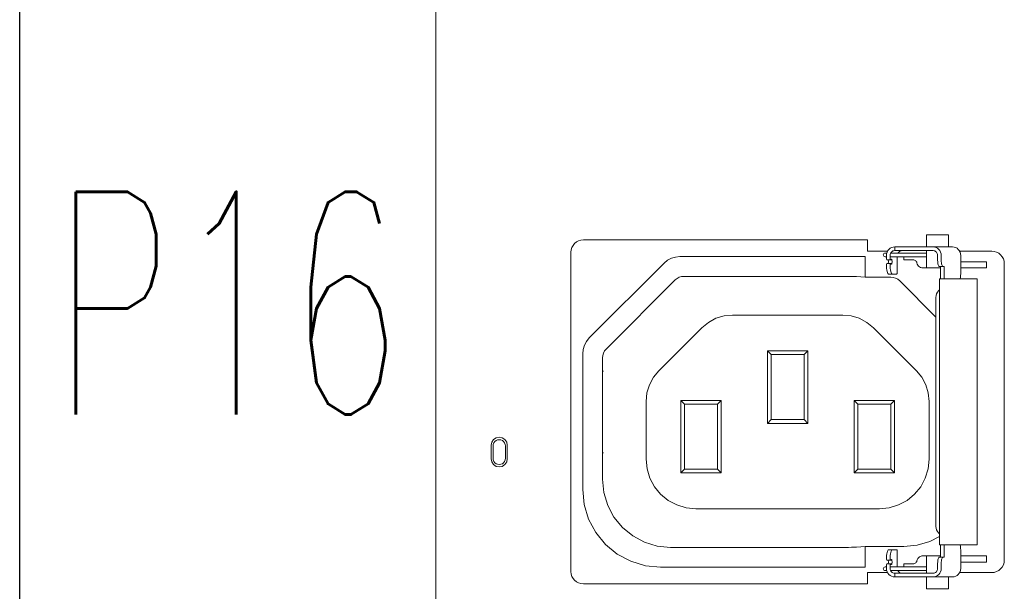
# Model space of a CAD drawing. Header units: millimetres. Extents: x 94562 to 148980, y -25377 to 3008.
# Tile 77 of 140: x 100778 to 100858, y -22548 to -22501. Entities that reach past the tile are written whole.
import ezdxf
from ezdxf.enums import TextEntityAlignment as Align

# ---------------------------------------------------------------- set-up
doc = ezdxf.new("R2010")
doc.units = ezdxf.units.MM
doc.layers.add('tt_opis', color=30, linetype='Continuous')
doc.layers.add('tt_symbole', color=40, linetype='Continuous')
doc.styles.add('Opis_czujki', font='romans.shx', dxfattribs={"width": 0.7})

# ---------------------------------------------------------------- blocks, each defined once
blk = doc.blocks.new('IT_szafa_stojąca_42U')
blk.add_line((289.4091, 1608.811), (289.4091, 1797.7235))
blk = doc.blocks.new('PDU_(18)C13_(6)C19')
at = {"layer": 'tt_symbole', "lineweight": 5}
for p, q in [((0, 5.75376), (0, 0)), ((0.13849, 2.72631), (0.141, 2.72656)), ((0.141, 2.72656), (0.24803, 2.72656)), ((0.26257, 2.7278), (0.26253, 2.72727)), ((0.26253, 2.72727), (0.26253, 2.72512)), ((0.26272, 2.72831), (0.26257, 2.7278)), ((0.26297, 2.72878), (0.26272, 2.72831)), ((0.2835, 2.72858), (0.26286, 2.72858)), ((0.26331, 2.7292), (0.26297, 2.72878)), ((0.26371, 2.72953), (0.26331, 2.7292)), ((0.26417, 2.7298), (0.26371, 2.72953)), ((0.26467, 2.72995), (0.26417, 2.7298)), ((0.26518, 2.72999), (0.26467, 2.72995)), ((0.26524, 2.72999), (0.26518, 2.72999)), ((0.26529, 2.72999), (0.26524, 2.72999)), ((0.26535, 2.72999), (0.26529, 2.72999)), ((0.26543, 2.72999), (0.26535, 2.72999)), ((0.2655, 2.72999), (0.26543, 2.72999)), ((0.26558, 2.72999), (0.2655, 2.72999)), ((0.26567, 2.72999), (0.26558, 2.72999)), ((0.26576, 2.72999), (0.26567, 2.72999)), ((0.27776, 2.72999), (0.26576, 2.72999)), ((0.27826, 2.72999), (0.27776, 2.72999)), ((0.27888, 2.72999), (0.27826, 2.72999)), ((0.27958, 2.72999), (0.27888, 2.72999)), ((0.2804, 2.72999), (0.27958, 2.72999)), ((0.28131, 2.72999), (0.2804, 2.72999)), ((0.28228, 2.72999), (0.28131, 2.72999)), ((0.28332, 2.72999), (0.28228, 2.72999)), ((0.2844, 2.72999), (0.28332, 2.72999)), ((0.28743, 2.72999), (0.2844, 2.72999)), ((0.28793, 2.72995), (0.28743, 2.72999)), ((0.28842, 2.7298), (0.28793, 2.72995)), ((0.28886, 2.72953), (0.28842, 2.7298)), ((0.28926, 2.7292), (0.28886, 2.72953)), ((0.28958, 2.72878), (0.28926, 2.7292)), ((0.28982, 2.72831), (0.28958, 2.72878)), ((0.28997, 2.7278), (0.28982, 2.72831)), ((0.29001, 2.72727), (0.28997, 2.7278)), ((0.29001, 2.72433), (0.29001, 2.72727)), ((0.30271, 2.72967), (0.32136, 2.72967)), ((0.32276, 2.72953), (0.32136, 2.72967)), ((0.32411, 2.72913), (0.32276, 2.72953)), ((0.32536, 2.72846), (0.32411, 2.72913)), ((0.32644, 2.72758), (0.32536, 2.72846)), ((0.32735, 2.72649), (0.32644, 2.72758)), ((0.08858, 2.67948), (0.1319, 2.7228)), ((0.1319, 2.7228), (0.13386, 2.7244)), ((0.13386, 2.7244), (0.13608, 2.72559)), ((0.13608, 2.72559), (0.13849, 2.72631)), ((0.2604, 2.72512), (0.26071, 2.72462)), ((0.26071, 2.72462), (0.26286, 2.72462)), ((0.26253, 2.72642), (0.26483, 2.72642)), ((0.26286, 2.72462), (0.26253, 2.72512)), ((0.26253, 2.72206), (0.26286, 2.72256)), ((0.26283, 2.72256), (0.26285, 2.72256)), ((0.26286, 2.72462), (0.26285, 2.72462)), ((0.26285, 2.72256), (0.26286, 2.72256)), ((0.26326, 2.72499), (0.26286, 2.72462)), ((0.26286, 2.72256), (0.26326, 2.72219)), ((0.26339, 2.72499), (0.26326, 2.72499)), ((0.26326, 2.72219), (0.26339, 2.72219)), ((0.2635, 2.72478), (0.26339, 2.72499)), ((0.26339, 2.72219), (0.2635, 2.7224)), ((0.2636, 2.7244), (0.2635, 2.72478)), ((0.2635, 2.7224), (0.2636, 2.72278)), ((0.26364, 2.72387), (0.2636, 2.7244)), ((0.2636, 2.72278), (0.26364, 2.72331)), ((0.26364, 2.72331), (0.26364, 2.72387)), ((0.26483, 2.72642), (0.2835, 2.72642)), ((0.27588, 2.72466), (0.27631, 2.72462)), ((0.27631, 2.72462), (0.27672, 2.72451)), ((0.27672, 2.72451), (0.2771, 2.7243)), ((0.2771, 2.7243), (0.27743, 2.72403)), ((0.27743, 2.72403), (0.27769, 2.7237)), ((0.27769, 2.7237), (0.2779, 2.72333)), ((0.2779, 2.72333), (0.27803, 2.72292)), ((0.27803, 2.72292), (0.27822, 2.72224)), ((0.27822, 2.72224), (0.27856, 2.72162)), ((0.27856, 2.72162), (0.27901, 2.72108)), ((0.27901, 2.72108), (0.27957, 2.72062)), ((0.29004, 2.72363), (0.29001, 2.72433)), ((0.2901, 2.72295), (0.29004, 2.72363)), ((0.29021, 2.72234), (0.2901, 2.72295)), ((0.29035, 2.7218), (0.29021, 2.72234)), ((0.29051, 2.72135), (0.29035, 2.7218)), ((0.29069, 2.72102), (0.29051, 2.72135)), ((0.2909, 2.72081), (0.29069, 2.72102)), ((0.32801, 2.72526), (0.32735, 2.72649)), ((0.32842, 2.72391), (0.32801, 2.72526)), ((0.32856, 2.72252), (0.32842, 2.72391)), ((0.32856, 2.55094), (0.32856, 2.72252)), ((0.27957, 2.72062), (0.28019, 2.72028)), ((0.28019, 2.72028), (0.28088, 2.72008)), ((0.28088, 2.72008), (0.2816, 2.72001)), ((0.2816, 2.72001), (0.29175, 2.72001)), ((0.29113, 2.72074), (0.2909, 2.72081)), ((0.29319, 2.72074), (0.29113, 2.72074)), ((0.08507, 2.67288), (0.08581, 2.6753)), ((0.08581, 2.6753), (0.08699, 2.67752)), ((0.08699, 2.67752), (0.08858, 2.67948)), ((0.08482, 2.67038), (0.08507, 2.67288)), ((0.08482, 2.59192), (0.08482, 2.67038)), ((0.08568, 2.58313), (0.08482, 2.59192)), ((0.08825, 2.57469), (0.08568, 2.58313)), ((0.0924, 2.5669), (0.08825, 2.57469)), ((0.098, 2.56008), (0.0924, 2.5669)), ((0.10482, 2.55448), (0.098, 2.56008)), ((0.29382, 2.55271), (0.29382, 2.55987)), ((0.303, 2.55955), (0.30289, 2.55987)), ((0.30314, 2.55901), (0.303, 2.55955)), ((0.30325, 2.5584), (0.30314, 2.55901)), ((0.30331, 2.55771), (0.30325, 2.5584)), ((0.30333, 2.55702), (0.30331, 2.55771)), ((0.30333, 2.54619), (0.30333, 2.55702)), ((0.11261, 2.55031), (0.10482, 2.55448)), ((0.12106, 2.54776), (0.11261, 2.55031)), ((0.2604, 2.55138), (0.2607, 2.5509)), ((0.2607, 2.5509), (0.26286, 2.5509)), ((0.26287, 2.5509), (0.26253, 2.55138)), ((0.26285, 2.5509), (0.26283, 2.5509)), ((0.26286, 2.5509), (0.26285, 2.5509)), ((0.26287, 2.5509), (0.26286, 2.5509)), ((0.26326, 2.55126), (0.26287, 2.5509)), ((0.26339, 2.55127), (0.26326, 2.55126)), ((0.2635, 2.55106), (0.26339, 2.55127)), ((0.2636, 2.55066), (0.2635, 2.55106)), ((0.26364, 2.55015), (0.2636, 2.55066)), ((0.26364, 2.54958), (0.26364, 2.55015)), ((0.27769, 2.54976), (0.2779, 2.55013)), ((0.2779, 2.55013), (0.27803, 2.55053)), ((0.27803, 2.55053), (0.27822, 2.55122)), ((0.27822, 2.55122), (0.27856, 2.55184)), ((0.27856, 2.55184), (0.27901, 2.55238)), ((0.27901, 2.55238), (0.27957, 2.55283)), ((0.27957, 2.55283), (0.28019, 2.55316)), ((0.28019, 2.55316), (0.28088, 2.55337)), ((0.28088, 2.55337), (0.2816, 2.55344)), ((0.2816, 2.55344), (0.29175, 2.55344)), ((0.29004, 2.54983), (0.2901, 2.55049)), ((0.2901, 2.55049), (0.29021, 2.55112)), ((0.29021, 2.55112), (0.29035, 2.55166)), ((0.29035, 2.55166), (0.29051, 2.5521)), ((0.29051, 2.5521), (0.29069, 2.55244)), ((0.29069, 2.55244), (0.2909, 2.55265)), ((0.2909, 2.55265), (0.29113, 2.55271)), ((0.29113, 2.55271), (0.29319, 2.55271)), ((0.29319, 2.55271), (0.29382, 2.55271)), ((0.32842, 2.54953), (0.32856, 2.55094)), ((0.12986, 2.5469), (0.12106, 2.54776)), ((0.24803, 2.5469), (0.12986, 2.5469)), ((0.26072, 2.54884), (0.2604, 2.54834)), ((0.26286, 2.54884), (0.26072, 2.54884)), ((0.26253, 2.54834), (0.26286, 2.54884)), ((0.26253, 2.54834), (0.26253, 2.54619)), ((0.26253, 2.54619), (0.26257, 2.54565)), ((0.26257, 2.54565), (0.26272, 2.54513)), ((0.26272, 2.54513), (0.26297, 2.54467)), ((0.26286, 2.54884), (0.26289, 2.54881)), ((0.26286, 2.54488), (0.26421, 2.54488)), ((0.26289, 2.54881), (0.26326, 2.54846)), ((0.26297, 2.54467), (0.26331, 2.54426)), ((0.26326, 2.54846), (0.26339, 2.54845)), ((0.26339, 2.54845), (0.2635, 2.54866)), ((0.2635, 2.54866), (0.2636, 2.54906)), ((0.2636, 2.54906), (0.26364, 2.54958)), ((0.26421, 2.54488), (0.26483, 2.54488)), ((0.26483, 2.54488), (0.2835, 2.54488)), ((0.27588, 2.54878), (0.27631, 2.54883)), ((0.27631, 2.54883), (0.27672, 2.54895)), ((0.27672, 2.54895), (0.2771, 2.54916)), ((0.2771, 2.54916), (0.27743, 2.54942)), ((0.27743, 2.54942), (0.27769, 2.54976)), ((0.28926, 2.54426), (0.28958, 2.54467)), ((0.28958, 2.54467), (0.28982, 2.54513)), ((0.28982, 2.54513), (0.28997, 2.54565)), ((0.28997, 2.54565), (0.29001, 2.54619)), ((0.29001, 2.54913), (0.29004, 2.54983)), ((0.29001, 2.54619), (0.29001, 2.54913)), ((0.30297, 2.5443), (0.30324, 2.54523)), ((0.30324, 2.54523), (0.30333, 2.54619)), ((0.32411, 2.54433), (0.32536, 2.54498)), ((0.32536, 2.54498), (0.32644, 2.54587)), ((0.32644, 2.54587), (0.32735, 2.54697)), ((0.32735, 2.54697), (0.32801, 2.5482)), ((0.32801, 2.5482), (0.32842, 2.54953)), ((0.26101, 2.54378), (0.24949, 2.54378)), ((0.24949, 2.54378), (0.24949, 2.53723)), ((0.26331, 2.54426), (0.26371, 2.54391)), ((0.26371, 2.54391), (0.26417, 2.54366)), ((0.26417, 2.54366), (0.26467, 2.54351)), ((0.26467, 2.54351), (0.26518, 2.54345)), ((0.26518, 2.54345), (0.26524, 2.54345)), ((0.26518, 2.54345), (0.26518, 2.54127)), ((0.26518, 2.54127), (0.27776, 2.54127)), ((0.26524, 2.54345), (0.26529, 2.54345)), ((0.26529, 2.54345), (0.26535, 2.54345)), ((0.26535, 2.54345), (0.26543, 2.54345)), ((0.26543, 2.54345), (0.2655, 2.54345)), ((0.2655, 2.54345), (0.26558, 2.54345)), ((0.26558, 2.54345), (0.26567, 2.54345)), ((0.26567, 2.54345), (0.26576, 2.54345)), ((0.26576, 2.54345), (0.27776, 2.54345)), ((0.27776, 2.54345), (0.27826, 2.54345)), ((0.27776, 2.54127), (0.27826, 2.54127)), ((0.27826, 2.54345), (0.27888, 2.54345)), ((0.27826, 2.54127), (0.27888, 2.54127)), ((0.27888, 2.54345), (0.27958, 2.54345)), ((0.27888, 2.54127), (0.27958, 2.54127)), ((0.27958, 2.54345), (0.2804, 2.54345)), ((0.27958, 2.54127), (0.2804, 2.54127)), ((0.2804, 2.54345), (0.28131, 2.54345)), ((0.2804, 2.54127), (0.28131, 2.54127)), ((0.28131, 2.54345), (0.28228, 2.54345)), ((0.28131, 2.54127), (0.28228, 2.54127)), ((0.28228, 2.54345), (0.28332, 2.54345)), ((0.28228, 2.54127), (0.28332, 2.54127)), ((0.28332, 2.54345), (0.2844, 2.54345)), ((0.28332, 2.54127), (0.2844, 2.54127)), ((0.2844, 2.54345), (0.28743, 2.54345)), ((0.2844, 2.54127), (0.28743, 2.54127)), ((0.28743, 2.54345), (0.28793, 2.54351)), ((0.28743, 2.54127), (0.29867, 2.54127)), ((0.28793, 2.54351), (0.28842, 2.54366)), ((0.28842, 2.54366), (0.28886, 2.54391)), ((0.28886, 2.54391), (0.28926, 2.54426)), ((0.29867, 2.54127), (0.29957, 2.54137)), ((0.29957, 2.54137), (0.30044, 2.54165)), ((0.30044, 2.54165), (0.30125, 2.5421)), ((0.30125, 2.5421), (0.30196, 2.54272)), ((0.30196, 2.54272), (0.30254, 2.54345)), ((0.30254, 2.54345), (0.30297, 2.5443)), ((0.32136, 2.54378), (0.32276, 2.54391)), ((0.32276, 2.54391), (0.32411, 2.54433)), ((0.24949, 2.53723), (0.08521, 2.53723))]:
    blk.add_line(p, q, dxfattribs=at)
for points in [[(0.29638, 2.73219), (0.29638, 2.73909), (0.29589, 2.73909), (0.29449, 2.73909), (0.2924, 2.73909), (0.28993, 2.73909), (0.28747, 2.73909), (0.28538, 2.73909), (0.28399, 2.73909), (0.2835, 2.73909), (0.2835, 2.73219)], [(0.24803, 2.71463), (0.24803, 2.72656)], [(0.25481, 2.72974), (0.25492, 2.72969), (0.25494, 2.72967)], [(0.26059, 2.72858), (0.26018, 2.72858), (0.25976, 2.72858), (0.25963, 2.72858), (0.25921, 2.72849), (0.25886, 2.72826), (0.25864, 2.72791), (0.25856, 2.72749), (0.25864, 2.72709), (0.25886, 2.72674), (0.25921, 2.72651), (0.25963, 2.72642), (0.25976, 2.72642), (0.26018, 2.72642), (0.2604, 2.72642)], [(0.26518, 2.73219), (0.26425, 2.73209), (0.26335, 2.73181), (0.26253, 2.73135), (0.26179, 2.73074), (0.26121, 2.73001), (0.26076, 2.72915), (0.26049, 2.72823), (0.2604, 2.72727), (0.2604, 2.72512)], [(0.28743, 2.73219), (0.2844, 2.73219), (0.28332, 2.73219), (0.28228, 2.73219), (0.28131, 2.73219), (0.2804, 2.73219), (0.27958, 2.73219), (0.27888, 2.73219), (0.27826, 2.73219), (0.27776, 2.73219), (0.26576, 2.73219), (0.26567, 2.73219), (0.26558, 2.73219), (0.2655, 2.73219), (0.26543, 2.73219), (0.26535, 2.73219), (0.26529, 2.73219), (0.26524, 2.73219), (0.26518, 2.73219), (0.26518, 2.72999)], [(0.26703, 2.72858), (0.26715, 2.72878), (0.26749, 2.7292), (0.26789, 2.72953), (0.26835, 2.7298), (0.26885, 2.72995), (0.26936, 2.72999)], [(0.2835, 2.72999), (0.2835, 2.72001)], [(0.29382, 2.71359), (0.29382, 2.72074), (0.29319, 2.72074), (0.29299, 2.72081), (0.29278, 2.72102), (0.29258, 2.72135), (0.29242, 2.7218), (0.29228, 2.72234), (0.29218, 2.72295), (0.29211, 2.72363), (0.2921, 2.72433), (0.2921, 2.72727), (0.292, 2.72823), (0.29174, 2.72915), (0.29131, 2.73001), (0.29072, 2.73074), (0.29001, 2.73135), (0.28921, 2.73181), (0.28833, 2.73209), (0.28743, 2.73219), (0.29867, 2.73219), (0.29957, 2.73209), (0.30044, 2.73181), (0.30125, 2.73135), (0.30196, 2.73074), (0.30254, 2.73001), (0.30297, 2.72915), (0.30324, 2.72823), (0.30333, 2.72727), (0.30333, 2.71644), (0.30331, 2.71573), (0.30325, 2.71506), (0.30314, 2.71445), (0.303, 2.71391), (0.30289, 2.71359)], [(0.26286, 2.72256), (0.26071, 2.72256), (0.2604, 2.72206), (0.2604, 2.7218), (0.26042, 2.72076), (0.26049, 2.71974), (0.2606, 2.71883), (0.26075, 2.71801), (0.26093, 2.71734), (0.26114, 2.71684), (0.26136, 2.71653), (0.2616, 2.71644), (0.26374, 2.71644), (0.2635, 2.71653), (0.26326, 2.71684), (0.26306, 2.71734), (0.26288, 2.71801), (0.26272, 2.71883), (0.26261, 2.71974), (0.26254, 2.72076), (0.26253, 2.7218), (0.26253, 2.72206)], [(0.26143, 2.72256), (0.26147, 2.72278), (0.26151, 2.72331), (0.26151, 2.72387), (0.26147, 2.7244), (0.26143, 2.72462)], [(0.26374, 2.71644), (0.26631, 2.71644), (0.26639, 2.71646), (0.26646, 2.71658), (0.26653, 2.71673), (0.2666, 2.71695), (0.26664, 2.71723), (0.26668, 2.71753), (0.26669, 2.71787), (0.26671, 2.71823), (0.26671, 2.72642)], [(0.27588, 2.72466), (0.27051, 2.72466), (0.27051, 2.72642)], [(0.30333, 2.72359), (0.30544, 2.72359), (0.31824, 2.72359), (0.31824, 2.72001), (0.30333, 2.72001)], [(0.29175, 2.71359), (0.29175, 2.72074)], [(0.28897, 2.6916), (0.26806, 2.71253), (0.26697, 2.71342), (0.26574, 2.71408), (0.26439, 2.71449), (0.26299, 2.71463), (0.24803, 2.71463), (0.2431, 2.71502), (0.24263, 2.71503), (0.24167, 2.71506), (0.24029, 2.71508), (0.2385, 2.71509), (0.23639, 2.71509), (0.23403, 2.7151), (0.23147, 2.7151), (0.22883, 2.71512), (0.14339, 2.71512), (0.14199, 2.71498), (0.14064, 2.71456), (0.1394, 2.71391), (0.13832, 2.71302), (0.09836, 2.67306), (0.09747, 2.67198), (0.09682, 2.67074), (0.0964, 2.6694), (0.09626, 2.66799), (0.09626, 2.59772), (0.09703, 2.59003), (0.09926, 2.58265), (0.1029, 2.57584), (0.10781, 2.56987), (0.11376, 2.56498), (0.12057, 2.56134), (0.12796, 2.5591), (0.13564, 2.55834), (0.22883, 2.55834), (0.23147, 2.55834), (0.23403, 2.55835), (0.23639, 2.55835), (0.2385, 2.55837), (0.24029, 2.55838), (0.24167, 2.5584), (0.24263, 2.55841), (0.2431, 2.55844), (0.24803, 2.55883), (0.27044, 2.55883), (0.27814, 2.55959), (0.28551, 2.56183), (0.29117, 2.56472)], [(0.29117, 2.70731), (0.29051, 2.70674), (0.28986, 2.70592), (0.28938, 2.70499), (0.28908, 2.70399), (0.28897, 2.70294), (0.28897, 2.57052), (0.28908, 2.56946), (0.28938, 2.56846), (0.28986, 2.56753), (0.29051, 2.56671), (0.29117, 2.56615)], [(0.19165, 2.6301), (0.19165, 2.67198)], [(0.19381, 2.66984), (0.19381, 2.63226)], [(0.21278, 2.63226), (0.21278, 2.66984)], [(0.21492, 2.67198), (0.21492, 2.6301)], [(0.09699, 2.66035), (0.0969, 2.66035)], [(0.14154, 2.60148), (0.14154, 2.64335)], [(0.14369, 2.6412), (0.14369, 2.60362)], [(0.16481, 2.64335), (0.16481, 2.60148), (0.16267, 2.60362), (0.16267, 2.6412)], [(0.24176, 2.60148), (0.24176, 2.64335), (0.24392, 2.6412), (0.24392, 2.60362)], [(0.24176, 2.64335), (0.26503, 2.64335)], [(0.26288, 2.6412), (0.24392, 2.6412)], [(0.26288, 2.60362), (0.26288, 2.6412), (0.26503, 2.64335), (0.26503, 2.60148)], [(0.09699, 2.6131), (0.0969, 2.6131)], [(0.16481, 2.60148), (0.14154, 2.60148), (0.14369, 2.60362), (0.16267, 2.60362)], [(0.24803, 2.5469), (0.24803, 2.55883)], [(0.2604, 2.55138), (0.2604, 2.55165), (0.26042, 2.5527), (0.26049, 2.5537), (0.2606, 2.55463), (0.26075, 2.55545), (0.26093, 2.55612), (0.26114, 2.55662), (0.26136, 2.55692), (0.2616, 2.55702), (0.26374, 2.55702), (0.2635, 2.55692), (0.26326, 2.55662), (0.26306, 2.55612), (0.26288, 2.55545), (0.26272, 2.55463), (0.26261, 2.5537), (0.26254, 2.5527), (0.26253, 2.55165), (0.26253, 2.55138)], [(0.26671, 2.54703), (0.26671, 2.55523), (0.26669, 2.55558), (0.26668, 2.55591), (0.26664, 2.55623), (0.2666, 2.55649), (0.26653, 2.55671), (0.26646, 2.55688), (0.26639, 2.55699), (0.26631, 2.55702), (0.26374, 2.55702)], [(0.29175, 2.55271), (0.29175, 2.55987)], [(0.26143, 2.5509), (0.26147, 2.55066), (0.26151, 2.55015), (0.26151, 2.54958), (0.26147, 2.54906), (0.26143, 2.54884)], [(0.2835, 2.55344), (0.2835, 2.54345)], [(0.29319, 2.55271), (0.29299, 2.55265), (0.29278, 2.55244), (0.29258, 2.5521), (0.29242, 2.55166), (0.29228, 2.55112), (0.29218, 2.55049), (0.29211, 2.54983), (0.2921, 2.54913), (0.2921, 2.54619), (0.292, 2.54523), (0.29174, 2.5443), (0.29131, 2.54345), (0.29072, 2.54272), (0.29001, 2.5421), (0.28921, 2.54165), (0.28833, 2.54137), (0.28743, 2.54127)], [(0.30333, 2.54987), (0.30544, 2.54987), (0.31824, 2.54987), (0.31824, 2.55344), (0.30333, 2.55344)], [(0.2604, 2.54703), (0.26018, 2.54703), (0.25976, 2.54703), (0.25963, 2.54703), (0.25921, 2.54695), (0.25886, 2.54671), (0.25864, 2.54637), (0.25856, 2.54595), (0.25864, 2.54555), (0.25886, 2.5452), (0.25921, 2.54496), (0.25963, 2.54488), (0.25976, 2.54488), (0.26018, 2.54488), (0.26059, 2.54488)], [(0.2604, 2.54834), (0.2604, 2.54619), (0.26049, 2.54523), (0.26076, 2.5443), (0.26121, 2.54345), (0.26179, 2.54272), (0.26253, 2.5421), (0.26335, 2.54165), (0.26425, 2.54137), (0.26518, 2.54127)], [(0.2835, 2.54703), (0.26253, 2.54703)], [(0.26936, 2.54345), (0.26885, 2.54351), (0.26835, 2.54366), (0.26789, 2.54391), (0.26749, 2.54426), (0.26715, 2.54467), (0.26703, 2.54488)], [(0.27588, 2.54878), (0.27051, 2.54878), (0.27051, 2.54703)], [(0.2835, 2.54127), (0.2835, 2.53437), (0.28399, 2.53437), (0.28538, 2.53437), (0.28747, 2.53437), (0.28993, 2.53437), (0.2924, 2.53437), (0.29449, 2.53437), (0.29589, 2.53437), (0.29638, 2.53437), (0.29638, 2.54127)], [(0.30274, 2.54378), (0.32136, 2.54378)]]:
    blk.add_lwpolyline(points, dxfattribs=at)
blk.add_lwpolyline([(0.26101, 2.72967), (0.24949, 2.72967), (0.24949, 2.73623), (0.08521, 2.73623), (0.08381, 2.73609), (0.08246, 2.73569), (0.08122, 2.73502), (0.08013, 2.73413), (0.07924, 2.73305), (0.07857, 2.73181), (0.07815, 2.73046), (0.07801, 2.72906), (0.07801, 2.54438, 0.412636), (0.08521, 2.53723)], format="xyb", dxfattribs=at)
for points in [[(0.29117, 2.71359), (0.29117, 2.55987), (0.29128, 2.55987), (0.29153, 2.55987), (0.29192, 2.55987), (0.29243, 2.55987), (0.29306, 2.55987), (0.29378, 2.55987), (0.30439, 2.55987), (0.30654, 2.55987), (0.30878, 2.55987), (0.31076, 2.55987), (0.31218, 2.55987), (0.31283, 2.55987), (0.31286, 2.55987), (0.31286, 2.71359), (0.31283, 2.71359), (0.31218, 2.71359), (0.31076, 2.71359), (0.30878, 2.71359), (0.30654, 2.71359), (0.30439, 2.71359), (0.29378, 2.71359), (0.29306, 2.71359), (0.29243, 2.71359), (0.29192, 2.71359), (0.29153, 2.71359), (0.29128, 2.71359)], [(0.25644, 2.58072), (0.15014, 2.58072), (0.14456, 2.58127), (0.13918, 2.5829), (0.13424, 2.58553), (0.12989, 2.5891), (0.12633, 2.59344), (0.12368, 2.5984), (0.12206, 2.60376), (0.1215, 2.60934), (0.1215, 2.64281), (0.12199, 2.6477), (0.12342, 2.6524), (0.12572, 2.65673), (0.12885, 2.66053), (0.15372, 2.6854), (0.15751, 2.68852), (0.16185, 2.69084), (0.16654, 2.69226), (0.17143, 2.69274), (0.23514, 2.69274), (0.24003, 2.69226), (0.24474, 2.69084), (0.24907, 2.68852), (0.25286, 2.6854), (0.27774, 2.66053), (0.28085, 2.65673), (0.28317, 2.6524), (0.28458, 2.6477), (0.28507, 2.64281), (0.28507, 2.60934), (0.28451, 2.60376), (0.28289, 2.5984), (0.28025, 2.59344), (0.27668, 2.5891), (0.27235, 2.58553), (0.26739, 2.5829), (0.26203, 2.58127)], [(0.21492, 2.67198), (0.21278, 2.66984), (0.19381, 2.66984), (0.19165, 2.67198)], [(0.16481, 2.64335), (0.16267, 2.6412), (0.14369, 2.6412), (0.14154, 2.64335)], [(0.19381, 2.63226), (0.21278, 2.63226), (0.21492, 2.6301), (0.19165, 2.6301)], [(0.04122, 2.6174), (0.04088, 2.61918), (0.03986, 2.62069), (0.03835, 2.62169), (0.03657, 2.62206), (0.03479, 2.62169), (0.03328, 2.62069), (0.03228, 2.61918), (0.03192, 2.6174), (0.03192, 2.60953), (0.03228, 2.60775), (0.03328, 2.60624), (0.03479, 2.60522), (0.03657, 2.60487), (0.03835, 2.60522), (0.03986, 2.60624), (0.04088, 2.60775), (0.04122, 2.60953)], [(0.24392, 2.60362), (0.26288, 2.60362), (0.26503, 2.60148), (0.24176, 2.60148)]]:
    blk.add_lwpolyline(points, close=True, dxfattribs=at)
blk.add_lwpolyline([(0.033, 2.61701), (0.033, 2.60986, 1.001562), (0.04015, 2.60986), (0.04015, 2.61701, 1.002189)], format="xyb", close=True, dxfattribs=at)

msp = doc.modelspace()

# ---------------------------------------------------------------- block references
at = {"layer": 'tt_symbole'}
for name, p, xscale, yscale, zscale in [('IT_szafa_stojąca_42U', (97884.399, -39000.652), 10, 10, 10), ('PDU_(18)C13_(6)C19', (100812.11, -22901.429), 139.7022507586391, 139.7022507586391, 139.7022507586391)]:
    msp.add_blockref(name, p, dxfattribs=dict(at, xscale=xscale, yscale=yscale, zscale=zscale))

# ---------------------------------------------------------------- texts
at = {"layer": 'tt_opis', "style": 'Opis_czujki', "width": 0.6}
msp.add_text('P16', height=18, dxfattribs=at).set_placement((100809.407, -22533.288), align=Align.RIGHT)

doc.saveas('drawing.dxf')
